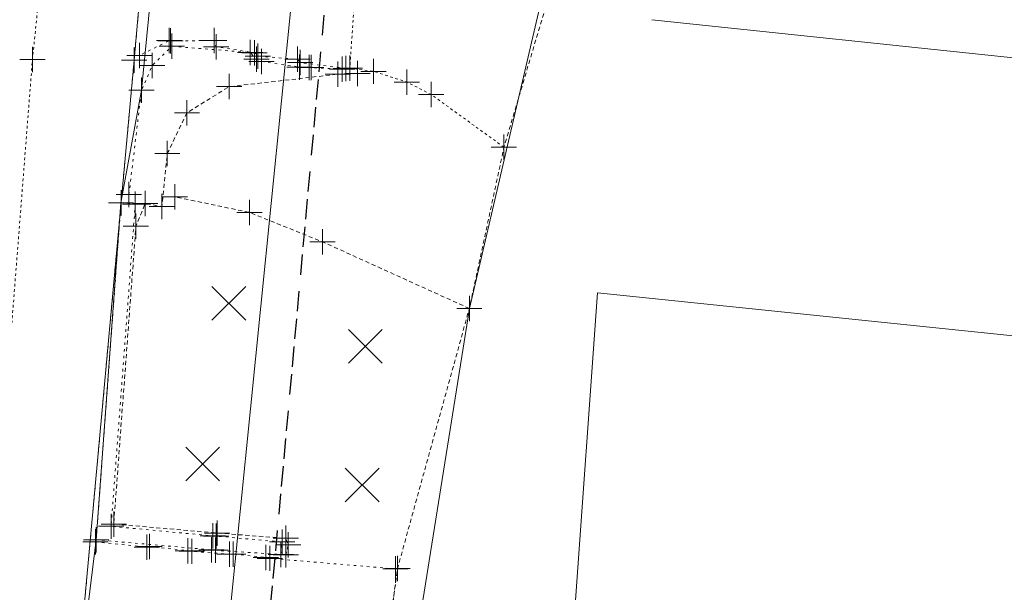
# Model space of a CAD drawing. Header units: feet. Extents: x 1620404 to 1693143, y 557267 to 607752.
# Tile 6 of 107: x 1620945 to 1620984, y 607090 to 607113. Entities that reach past the tile are written whole.
import ezdxf

# ---------------------------------------------------------------- set-up
doc = ezdxf.new("R2010")
doc.units = ezdxf.units.FT
doc.header["$MEASUREMENT"] = 0
for name, pattern in [('constlimit', [0]), ('DGN Style 1', [0.16325, 0.000271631, -0.162979]), ('DGN Style 2', [0.271631, 0.162979, -0.108652]), ('DGN Style 5', [0.190142, 0.081489, -0.108652]), ('esmtshex', [4.75, 0.8, -0.325, -0.325, 0.8, -0.3, 0.8, -0.3, 0.8, -0.3])]:
    doc.linetypes.add(name, pattern=pattern)
for name, color, linetype, lineweight in [('BD_X_Building', 241, 'Continuous', 0), ('DT_X_TIN_Hull', 5, 'Continuous', 0), ('PV_X_Steps', 120, 'DGN Style 1', 0), ('PV_X_Walk', 120, 'DGN Style 5', 0), ('RD_X_Wall', 120, 'DGN Style 1', 0), ('RW_P_Const_Limits', 120, 'constlimit', 0), ('RW_X_Esmt_SH', 6, 'esmtshex', 30), ('SV_X_Break_Lines', 4, 'DGN Style 2', 0), ('SV_X_Random_Point (Construction)', 7, 'Continuous', 0), ('XS_X_Ground_Line', 3, 'DGN Style 2', 13)]:
    doc.layers.add(name, color=color, linetype=linetype, lineweight=lineweight)
doc.layers.add('SV_X_Shot_Marker (Construction)', color=40, linetype='Continuous', lineweight=0, transparency=0.5)

# ---------------------------------------------------------------- blocks, each defined once
blk = doc.blocks.new('SVPT_490')
at = {"layer": 'SV_X_Shot_Marker (Construction)', "transparency": 33554495}
for p, q in [((0, 0.025), (0, -0.025)), ((-0.025, 0), (0.025, 0))]:
    blk.add_line(p, q, dxfattribs=at)
blk.add_point((0, 0), dxfattribs=at)
blk = doc.blocks.new('SVPT_491')
at = {"layer": 'SV_X_Shot_Marker (Construction)', "transparency": 33554495}
for p, q in [((0, 0.025), (0, -0.025)), ((-0.025, 0), (0.025, 0))]:
    blk.add_line(p, q, dxfattribs=at)
blk.add_point((0, 0), dxfattribs=at)
blk = doc.blocks.new('SVPT_759')
at = {"layer": 'SV_X_Shot_Marker (Construction)', "transparency": 33554495}
for p, q in [((0, 0.025), (0, -0.025)), ((-0.025, 0), (0.025, 0))]:
    blk.add_line(p, q, dxfattribs=at)
blk.add_point((0, 0), dxfattribs=at)
blk = doc.blocks.new('SVPT_760')
at = {"layer": 'SV_X_Shot_Marker (Construction)', "transparency": 33554495}
for p, q in [((0, 0.025), (0, -0.025)), ((-0.025, 0), (0.025, 0))]:
    blk.add_line(p, q, dxfattribs=at)
blk.add_point((0, 0), dxfattribs=at)
blk = doc.blocks.new('SVPT_761')
at = {"layer": 'SV_X_Shot_Marker (Construction)', "transparency": 33554495}
for p, q in [((0, 0.025), (0, -0.025)), ((-0.025, 0), (0.025, 0))]:
    blk.add_line(p, q, dxfattribs=at)
blk.add_point((0, 0), dxfattribs=at)
blk = doc.blocks.new('SVPT_762')
at = {"layer": 'SV_X_Shot_Marker (Construction)', "transparency": 33554495}
for p, q in [((0, 0.025), (0, -0.025)), ((-0.025, 0), (0.025, 0))]:
    blk.add_line(p, q, dxfattribs=at)
blk.add_point((0, 0), dxfattribs=at)
blk = doc.blocks.new('SVPT_763')
at = {"layer": 'SV_X_Shot_Marker (Construction)', "transparency": 33554495}
for p, q in [((0, 0.025), (0, -0.025)), ((-0.025, 0), (0.025, 0))]:
    blk.add_line(p, q, dxfattribs=at)
blk.add_point((0, 0), dxfattribs=at)
blk = doc.blocks.new('SVPT_764')
at = {"layer": 'SV_X_Shot_Marker (Construction)', "transparency": 33554495}
for p, q in [((0, 0.025), (0, -0.025)), ((-0.025, 0), (0.025, 0))]:
    blk.add_line(p, q, dxfattribs=at)
blk.add_point((0, 0), dxfattribs=at)
blk = doc.blocks.new('SVPT_765')
at = {"layer": 'SV_X_Shot_Marker (Construction)', "transparency": 33554495}
for p, q in [((0, 0.025), (0, -0.025)), ((-0.025, 0), (0.025, 0))]:
    blk.add_line(p, q, dxfattribs=at)
blk.add_point((0, 0), dxfattribs=at)
blk = doc.blocks.new('SVPT_766')
at = {"layer": 'SV_X_Shot_Marker (Construction)', "transparency": 33554495}
for p, q in [((0, 0.025), (0, -0.025)), ((-0.025, 0), (0.025, 0))]:
    blk.add_line(p, q, dxfattribs=at)
blk.add_point((0, 0), dxfattribs=at)
blk = doc.blocks.new('SVPT_767')
at = {"layer": 'SV_X_Shot_Marker (Construction)', "transparency": 33554495}
for p, q in [((0, 0.025), (0, -0.025)), ((-0.025, 0), (0.025, 0))]:
    blk.add_line(p, q, dxfattribs=at)
blk.add_point((0, 0), dxfattribs=at)
blk = doc.blocks.new('SVPT_768')
at = {"layer": 'SV_X_Shot_Marker (Construction)', "transparency": 33554495}
for p, q in [((0, 0.025), (0, -0.025)), ((-0.025, 0), (0.025, 0))]:
    blk.add_line(p, q, dxfattribs=at)
blk.add_point((0, 0), dxfattribs=at)
blk = doc.blocks.new('SVPT_769')
at = {"layer": 'SV_X_Shot_Marker (Construction)', "transparency": 33554495}
for p, q in [((0, 0.025), (0, -0.025)), ((-0.025, 0), (0.025, 0))]:
    blk.add_line(p, q, dxfattribs=at)
blk.add_point((0, 0), dxfattribs=at)
blk = doc.blocks.new('SVPT_770')
at = {"layer": 'SV_X_Shot_Marker (Construction)', "transparency": 33554495}
for p, q in [((0, 0.025), (0, -0.025)), ((-0.025, 0), (0.025, 0))]:
    blk.add_line(p, q, dxfattribs=at)
blk.add_point((0, 0), dxfattribs=at)
blk = doc.blocks.new('SVPT_771')
at = {"layer": 'SV_X_Shot_Marker (Construction)', "transparency": 33554495}
for p, q in [((0, 0.025), (0, -0.025)), ((-0.025, 0), (0.025, 0))]:
    blk.add_line(p, q, dxfattribs=at)
blk.add_point((0, 0), dxfattribs=at)
blk = doc.blocks.new('SVPT_772')
at = {"layer": 'SV_X_Shot_Marker (Construction)', "transparency": 33554495}
for p, q in [((0, 0.025), (0, -0.025)), ((-0.025, 0), (0.025, 0))]:
    blk.add_line(p, q, dxfattribs=at)
blk.add_point((0, 0), dxfattribs=at)
blk = doc.blocks.new('SVPT_773')
at = {"layer": 'SV_X_Shot_Marker (Construction)', "transparency": 33554495}
for p, q in [((0, 0.025), (0, -0.025)), ((-0.025, 0), (0.025, 0))]:
    blk.add_line(p, q, dxfattribs=at)
blk.add_point((0, 0), dxfattribs=at)
blk = doc.blocks.new('SVPT_797')
at = {"layer": 'SV_X_Shot_Marker (Construction)', "transparency": 33554495}
for p, q in [((0, 0.025), (0, -0.025)), ((-0.025, 0), (0.025, 0))]:
    blk.add_line(p, q, dxfattribs=at)
blk.add_point((0, 0), dxfattribs=at)
blk = doc.blocks.new('SVPT_798')
at = {"layer": 'SV_X_Shot_Marker (Construction)', "transparency": 33554495}
for p, q in [((0, 0.025), (0, -0.025)), ((-0.025, 0), (0.025, 0))]:
    blk.add_line(p, q, dxfattribs=at)
blk.add_point((0, 0), dxfattribs=at)
blk = doc.blocks.new('SVPT_799')
at = {"layer": 'SV_X_Shot_Marker (Construction)', "transparency": 33554495}
for p, q in [((0, 0.025), (0, -0.025)), ((-0.025, 0), (0.025, 0))]:
    blk.add_line(p, q, dxfattribs=at)
blk.add_point((0, 0), dxfattribs=at)
blk = doc.blocks.new('SVPT_800')
at = {"layer": 'SV_X_Shot_Marker (Construction)', "transparency": 33554495}
for p, q in [((0, 0.025), (0, -0.025)), ((-0.025, 0), (0.025, 0))]:
    blk.add_line(p, q, dxfattribs=at)
blk.add_point((0, 0), dxfattribs=at)
blk = doc.blocks.new('SVPT_801')
at = {"layer": 'SV_X_Shot_Marker (Construction)', "transparency": 33554495}
for p, q in [((0, 0.025), (0, -0.025)), ((-0.025, 0), (0.025, 0))]:
    blk.add_line(p, q, dxfattribs=at)
blk.add_point((0, 0), dxfattribs=at)
blk = doc.blocks.new('SVPT_802')
at = {"layer": 'SV_X_Shot_Marker (Construction)', "transparency": 33554495}
for p, q in [((0, 0.025), (0, -0.025)), ((-0.025, 0), (0.025, 0))]:
    blk.add_line(p, q, dxfattribs=at)
blk.add_point((0, 0), dxfattribs=at)
blk = doc.blocks.new('SVPT_803')
at = {"layer": 'SV_X_Shot_Marker (Construction)', "transparency": 33554495}
for p, q in [((0, 0.025), (0, -0.025)), ((-0.025, 0), (0.025, 0))]:
    blk.add_line(p, q, dxfattribs=at)
blk.add_point((0, 0), dxfattribs=at)
blk = doc.blocks.new('SVPT_804')
at = {"layer": 'SV_X_Shot_Marker (Construction)', "transparency": 33554495}
for p, q in [((0, 0.025), (0, -0.025)), ((-0.025, 0), (0.025, 0))]:
    blk.add_line(p, q, dxfattribs=at)
blk.add_point((0, 0), dxfattribs=at)
blk = doc.blocks.new('SVPT_805')
at = {"layer": 'SV_X_Shot_Marker (Construction)', "transparency": 33554495}
for p, q in [((0, 0.025), (0, -0.025)), ((-0.025, 0), (0.025, 0))]:
    blk.add_line(p, q, dxfattribs=at)
blk.add_point((0, 0), dxfattribs=at)
blk = doc.blocks.new('SVPT_806')
at = {"layer": 'SV_X_Shot_Marker (Construction)', "transparency": 33554495}
for p, q in [((0, 0.025), (0, -0.025)), ((-0.025, 0), (0.025, 0))]:
    blk.add_line(p, q, dxfattribs=at)
blk.add_point((0, 0), dxfattribs=at)
blk = doc.blocks.new('SVPT_807')
at = {"layer": 'SV_X_Shot_Marker (Construction)', "transparency": 33554495}
for p, q in [((0, 0.025), (0, -0.025)), ((-0.025, 0), (0.025, 0))]:
    blk.add_line(p, q, dxfattribs=at)
blk.add_point((0, 0), dxfattribs=at)
blk = doc.blocks.new('SVPT_808')
at = {"layer": 'SV_X_Shot_Marker (Construction)', "transparency": 33554495}
for p, q in [((0, 0.025), (0, -0.025)), ((-0.025, 0), (0.025, 0))]:
    blk.add_line(p, q, dxfattribs=at)
blk.add_point((0, 0), dxfattribs=at)
blk = doc.blocks.new('SVPT_809')
at = {"layer": 'SV_X_Shot_Marker (Construction)', "transparency": 33554495}
for p, q in [((0, 0.025), (0, -0.025)), ((-0.025, 0), (0.025, 0))]:
    blk.add_line(p, q, dxfattribs=at)
blk.add_point((0, 0), dxfattribs=at)
blk = doc.blocks.new('SVPT_810')
at = {"layer": 'SV_X_Shot_Marker (Construction)', "transparency": 33554495}
for p, q in [((0, 0.025), (0, -0.025)), ((-0.025, 0), (0.025, 0))]:
    blk.add_line(p, q, dxfattribs=at)
blk.add_point((0, 0), dxfattribs=at)
blk = doc.blocks.new('SVPT_811')
at = {"layer": 'SV_X_Shot_Marker (Construction)', "transparency": 33554495}
for p, q in [((0, 0.025), (0, -0.025)), ((-0.025, 0), (0.025, 0))]:
    blk.add_line(p, q, dxfattribs=at)
blk.add_point((0, 0), dxfattribs=at)
blk = doc.blocks.new('SVPT_812')
at = {"layer": 'SV_X_Shot_Marker (Construction)', "transparency": 33554495}
for p, q in [((0, 0.025), (0, -0.025)), ((-0.025, 0), (0.025, 0))]:
    blk.add_line(p, q, dxfattribs=at)
blk.add_point((0, 0), dxfattribs=at)
blk = doc.blocks.new('SVPT_813')
at = {"layer": 'SV_X_Shot_Marker (Construction)', "transparency": 33554495}
for p, q in [((0, 0.025), (0, -0.025)), ((-0.025, 0), (0.025, 0))]:
    blk.add_line(p, q, dxfattribs=at)
blk.add_point((0, 0), dxfattribs=at)
blk = doc.blocks.new('SVPT_814')
at = {"layer": 'SV_X_Shot_Marker (Construction)', "transparency": 33554495}
for p, q in [((0, 0.025), (0, -0.025)), ((-0.025, 0), (0.025, 0))]:
    blk.add_line(p, q, dxfattribs=at)
blk.add_point((0, 0), dxfattribs=at)
blk = doc.blocks.new('SVPT_815')
at = {"layer": 'SV_X_Shot_Marker (Construction)', "transparency": 33554495}
for p, q in [((0, 0.025), (0, -0.025)), ((-0.025, 0), (0.025, 0))]:
    blk.add_line(p, q, dxfattribs=at)
blk.add_point((0, 0), dxfattribs=at)
blk = doc.blocks.new('SVPT_816')
at = {"layer": 'SV_X_Shot_Marker (Construction)', "transparency": 33554495}
for p, q in [((0, 0.025), (0, -0.025)), ((-0.025, 0), (0.025, 0))]:
    blk.add_line(p, q, dxfattribs=at)
blk.add_point((0, 0), dxfattribs=at)
blk = doc.blocks.new('SVPT_817')
at = {"layer": 'SV_X_Shot_Marker (Construction)', "transparency": 33554495}
for p, q in [((0, 0.025), (0, -0.025)), ((-0.025, 0), (0.025, 0))]:
    blk.add_line(p, q, dxfattribs=at)
blk.add_point((0, 0), dxfattribs=at)
blk = doc.blocks.new('SVPT_818')
at = {"layer": 'SV_X_Shot_Marker (Construction)', "transparency": 33554495}
for p, q in [((0, 0.025), (0, -0.025)), ((-0.025, 0), (0.025, 0))]:
    blk.add_line(p, q, dxfattribs=at)
blk.add_point((0, 0), dxfattribs=at)
blk = doc.blocks.new('SVPT_819')
at = {"layer": 'SV_X_Shot_Marker (Construction)', "transparency": 33554495}
for p, q in [((0, 0.025), (0, -0.025)), ((-0.025, 0), (0.025, 0))]:
    blk.add_line(p, q, dxfattribs=at)
blk.add_point((0, 0), dxfattribs=at)
blk = doc.blocks.new('SVPT_820')
at = {"layer": 'SV_X_Shot_Marker (Construction)', "transparency": 33554495}
for p, q in [((0, 0.025), (0, -0.025)), ((-0.025, 0), (0.025, 0))]:
    blk.add_line(p, q, dxfattribs=at)
blk.add_point((0, 0), dxfattribs=at)
blk = doc.blocks.new('SVPT_821')
at = {"layer": 'SV_X_Shot_Marker (Construction)', "transparency": 33554495}
for p, q in [((0, 0.025), (0, -0.025)), ((-0.025, 0), (0.025, 0))]:
    blk.add_line(p, q, dxfattribs=at)
blk.add_point((0, 0), dxfattribs=at)
blk = doc.blocks.new('SVPT_822')
at = {"layer": 'SV_X_Shot_Marker (Construction)', "transparency": 33554495}
for p, q in [((0, 0.025), (0, -0.025)), ((-0.025, 0), (0.025, 0))]:
    blk.add_line(p, q, dxfattribs=at)
blk.add_point((0, 0), dxfattribs=at)
blk = doc.blocks.new('SVPT_823')
at = {"layer": 'SV_X_Shot_Marker (Construction)', "transparency": 33554495}
for p, q in [((0, 0.025), (0, -0.025)), ((-0.025, 0), (0.025, 0))]:
    blk.add_line(p, q, dxfattribs=at)
blk.add_point((0, 0), dxfattribs=at)
blk = doc.blocks.new('SVPT_824')
at = {"layer": 'SV_X_Shot_Marker (Construction)', "transparency": 33554495}
for p, q in [((0, 0.025), (0, -0.025)), ((-0.025, 0), (0.025, 0))]:
    blk.add_line(p, q, dxfattribs=at)
blk.add_point((0, 0), dxfattribs=at)
blk = doc.blocks.new('SVPT_825')
at = {"layer": 'SV_X_Shot_Marker (Construction)', "transparency": 33554495}
for p, q in [((0, 0.025), (0, -0.025)), ((-0.025, 0), (0.025, 0))]:
    blk.add_line(p, q, dxfattribs=at)
blk.add_point((0, 0), dxfattribs=at)
blk = doc.blocks.new('SVPT_826')
at = {"layer": 'SV_X_Shot_Marker (Construction)', "transparency": 33554495}
for p, q in [((0, 0.025), (0, -0.025)), ((-0.025, 0), (0.025, 0))]:
    blk.add_line(p, q, dxfattribs=at)
blk.add_point((0, 0), dxfattribs=at)
blk = doc.blocks.new('SVPT_827')
at = {"layer": 'SV_X_Shot_Marker (Construction)', "transparency": 33554495}
for p, q in [((0, 0.025), (0, -0.025)), ((-0.025, 0), (0.025, 0))]:
    blk.add_line(p, q, dxfattribs=at)
blk.add_point((0, 0), dxfattribs=at)
blk = doc.blocks.new('SVPT_828')
at = {"layer": 'SV_X_Shot_Marker (Construction)', "transparency": 33554495}
for p, q in [((0, 0.025), (0, -0.025)), ((-0.025, 0), (0.025, 0))]:
    blk.add_line(p, q, dxfattribs=at)
blk.add_point((0, 0), dxfattribs=at)
blk = doc.blocks.new('SVPT_829')
at = {"layer": 'SV_X_Shot_Marker (Construction)', "transparency": 33554495}
for p, q in [((0, 0.025), (0, -0.025)), ((-0.025, 0), (0.025, 0))]:
    blk.add_line(p, q, dxfattribs=at)
blk.add_point((0, 0), dxfattribs=at)
blk = doc.blocks.new('SVPT_830')
at = {"layer": 'SV_X_Shot_Marker (Construction)', "transparency": 33554495}
for p, q in [((0, 0.025), (0, -0.025)), ((-0.025, 0), (0.025, 0))]:
    blk.add_line(p, q, dxfattribs=at)
blk.add_point((0, 0), dxfattribs=at)
blk = doc.blocks.new('SVPT_831')
at = {"layer": 'SV_X_Shot_Marker (Construction)', "transparency": 33554495}
for p, q in [((0, 0.025), (0, -0.025)), ((-0.025, 0), (0.025, 0))]:
    blk.add_line(p, q, dxfattribs=at)
blk.add_point((0, 0), dxfattribs=at)
blk = doc.blocks.new('SVPT_832')
at = {"layer": 'SV_X_Shot_Marker (Construction)', "transparency": 33554495}
for p, q in [((0, 0.025), (0, -0.025)), ((-0.025, 0), (0.025, 0))]:
    blk.add_line(p, q, dxfattribs=at)
blk.add_point((0, 0), dxfattribs=at)
blk = doc.blocks.new('SVPT_833')
at = {"layer": 'SV_X_Shot_Marker (Construction)', "transparency": 33554495}
for p, q in [((0, 0.025), (0, -0.025)), ((-0.025, 0), (0.025, 0))]:
    blk.add_line(p, q, dxfattribs=at)
blk.add_point((0, 0), dxfattribs=at)
blk = doc.blocks.new('SVPT_834')
at = {"layer": 'SV_X_Shot_Marker (Construction)', "transparency": 33554495}
for p, q in [((0, 0.025), (0, -0.025)), ((-0.025, 0), (0.025, 0))]:
    blk.add_line(p, q, dxfattribs=at)
blk.add_point((0, 0), dxfattribs=at)
blk = doc.blocks.new('SVPT_835')
at = {"layer": 'SV_X_Shot_Marker (Construction)', "transparency": 33554495}
for p, q in [((0, 0.025), (0, -0.025)), ((-0.025, 0), (0.025, 0))]:
    blk.add_line(p, q, dxfattribs=at)
blk.add_point((0, 0), dxfattribs=at)
blk = doc.blocks.new('SVPT_836')
at = {"layer": 'SV_X_Shot_Marker (Construction)', "transparency": 33554495}
for p, q in [((0, 0.025), (0, -0.025)), ((-0.025, 0), (0.025, 0))]:
    blk.add_line(p, q, dxfattribs=at)
blk.add_point((0, 0), dxfattribs=at)
blk = doc.blocks.new('SVPT_837')
at = {"layer": 'SV_X_Shot_Marker (Construction)', "transparency": 33554495}
for p, q in [((0, 0.025), (0, -0.025)), ((-0.025, 0), (0.025, 0))]:
    blk.add_line(p, q, dxfattribs=at)
blk.add_point((0, 0), dxfattribs=at)
blk = doc.blocks.new('X_132')
at = {"layer": 'SV_X_Random_Point (Construction)', "color": 7, "linetype": 'Continuous', "lineweight": 0, "transparency": 33554559}
for p, q in [((-0.0333, -0.0334), (0.0333, 0.0334)), ((-0.0333, 0.0334), (0.0333, -0.0334))]:
    blk.add_line(p, q, dxfattribs=at)
blk = doc.blocks.new('X_133')
at = {"layer": 'SV_X_Random_Point (Construction)', "color": 7, "linetype": 'Continuous', "lineweight": 0, "transparency": 33554559}
for p, q in [((-0.0333, -0.0334), (0.0333, 0.0334)), ((-0.0333, 0.0334), (0.0333, -0.0334))]:
    blk.add_line(p, q, dxfattribs=at)
blk = doc.blocks.new('X_134')
at = {"layer": 'SV_X_Random_Point (Construction)', "color": 7, "linetype": 'Continuous', "lineweight": 0, "transparency": 33554559}
for p, q in [((-0.0333, -0.0334), (0.0333, 0.0334)), ((-0.0333, 0.0334), (0.0333, -0.0334))]:
    blk.add_line(p, q, dxfattribs=at)
blk = doc.blocks.new('X_135')
at = {"layer": 'SV_X_Random_Point (Construction)', "color": 7, "linetype": 'Continuous', "lineweight": 0, "transparency": 33554559}
for p, q in [((-0.0333, -0.0334), (0.0333, 0.0334)), ((-0.0333, 0.0334), (0.0333, -0.0334))]:
    blk.add_line(p, q, dxfattribs=at)
blk = doc.blocks.new('SVPT_838')
at = {"layer": 'SV_X_Shot_Marker (Construction)', "transparency": 33554495}
for p, q in [((0, 0.025), (0, -0.025)), ((-0.025, 0), (0.025, 0))]:
    blk.add_line(p, q, dxfattribs=at)
blk.add_point((0, 0), dxfattribs=at)
blk = doc.blocks.new('SVPT_839')
at = {"layer": 'SV_X_Shot_Marker (Construction)', "transparency": 33554495}
for p, q in [((0, 0.025), (0, -0.025)), ((-0.025, 0), (0.025, 0))]:
    blk.add_line(p, q, dxfattribs=at)
blk.add_point((0, 0), dxfattribs=at)
blk = doc.blocks.new('SVPT_840')
at = {"layer": 'SV_X_Shot_Marker (Construction)', "transparency": 33554495}
for p, q in [((0, 0.025), (0, -0.025)), ((-0.025, 0), (0.025, 0))]:
    blk.add_line(p, q, dxfattribs=at)
blk.add_point((0, 0), dxfattribs=at)
blk = doc.blocks.new('SVPT_841')
at = {"layer": 'SV_X_Shot_Marker (Construction)', "transparency": 33554495}
for p, q in [((0, 0.025), (0, -0.025)), ((-0.025, 0), (0.025, 0))]:
    blk.add_line(p, q, dxfattribs=at)
blk.add_point((0, 0), dxfattribs=at)
blk = doc.blocks.new('SVPT_842')
at = {"layer": 'SV_X_Shot_Marker (Construction)', "transparency": 33554495}
for p, q in [((0, 0.025), (0, -0.025)), ((-0.025, 0), (0.025, 0))]:
    blk.add_line(p, q, dxfattribs=at)
blk.add_point((0, 0), dxfattribs=at)
blk = doc.blocks.new('SVPT_843')
at = {"layer": 'SV_X_Shot_Marker (Construction)', "transparency": 33554495}
for p, q in [((0, 0.025), (0, -0.025)), ((-0.025, 0), (0.025, 0))]:
    blk.add_line(p, q, dxfattribs=at)
blk.add_point((0, 0), dxfattribs=at)
blk = doc.blocks.new('SVPT_844')
at = {"layer": 'SV_X_Shot_Marker (Construction)', "transparency": 33554495}
for p, q in [((0, 0.025), (0, -0.025)), ((-0.025, 0), (0.025, 0))]:
    blk.add_line(p, q, dxfattribs=at)
blk.add_point((0, 0), dxfattribs=at)
blk = doc.blocks.new('SVPT_845')
at = {"layer": 'SV_X_Shot_Marker (Construction)', "transparency": 33554495}
for p, q in [((0, 0.025), (0, -0.025)), ((-0.025, 0), (0.025, 0))]:
    blk.add_line(p, q, dxfattribs=at)
blk.add_point((0, 0), dxfattribs=at)
blk = doc.blocks.new('*U1168')
at = {"layer": 'DT_X_TIN_Hull', "flags": 128}
blk.add_lwpolyline([(-71.037, -263.5), (-65.097, -263.682), (-5.434, -253.645), (-6.055, -259.973), (-6.866, -264.426), (-7.843, -277.739), (-8.225, -280.83), (-9.489, -294.124), (-9.881, -299.477), (1.805, -300.532), (1.892, -299.999), (6.898, -268.595), (17.397, -223.552), (17.933, -221.843), (17.96, -221.392), (24.741, -174.132), (64.093, -144.07)], dxfattribs=at)
blk = doc.blocks.new('*U1169')
at = {"layer": 'DT_X_TIN_Hull', "flags": 128}
blk.add_lwpolyline([(-283.737, -75.71), (-282.331, -81.304), (-217.692, -104.057), (-142.344, -167.873), (-146.673, -213.688), (-135.193, -297.918), (-84.507, -298.273), (-83.442, -286.622), (-81.164, -261.728), (-81.03, -260.234), (-78.795, -235.339), (-78.511, -232.834), (-75.693, -207.993), (-75.687, -207.931), (-73.185, -183.056), (-73.053, -181.832), (-70.369, -156.977), (-68.84, -139.29), (0.027, -71.147), (23.686, -66.343), (283.737, 24.861)], dxfattribs=at)

msp = doc.modelspace()

# ---------------------------------------------------------------- linework, layer by layer
at = {"layer": 'BD_X_Building'}
for p, q in [((1620969.711, 607112.959), (1620991.575, 607110.66)), ((1620967.568, 607102.169), (1620965.86, 607078.39)), ((1621007.136, 607098.059), (1620967.568, 607102.169))]:
    msp.add_line(p, q, dxfattribs=at)
at = {"layer": 'PV_X_Steps', "flags": 128}
for points in [[(1620957.63, 607111.033), (1620955.821, 607111.264), (1620955.711, 607111.394), (1620954.146, 607111.52), (1620954.014, 607111.652), (1620952.498, 607111.886), (1620952.423, 607112.136), (1620950.699, 607112.122), (1620950.641, 607112.131), (1620949.469, 607111.547)], [(1620947.728, 607092.324), (1620949.757, 607092.121), (1620949.867, 607092.136), (1620951.386, 607091.975), (1620951.536, 607091.951), (1620953.03, 607091.834), (1620953.173, 607091.838), (1620954.46, 607091.712), (1620954.627, 607091.674), (1620959.586, 607091.258), (1620959.666, 607091.269), (1620959.258, 607088.255), (1620959.163, 607088.28), (1620954.192, 607088.695), (1620954.135, 607088.757), (1620952.755, 607088.901), (1620952.655, 607088.877), (1620951.162, 607088.968), (1620951.036, 607088.977), (1620949.51, 607089.157), (1620949.388, 607089.174), (1620947.472, 607089.405)]]:
    msp.add_lwpolyline(points, dxfattribs=at)
at = {"layer": 'PV_X_Walk', "flags": 128}
for points in [[(1620969.062, 607336.562), (1620968.589, 607330.375), (1620966.698, 607304.551), (1620964.9, 607278.766), (1620963.538, 607258.602), (1620961.586, 607233.799), (1620960.057, 607216.112), (1620957.241, 607190.033), (1620954.733, 607165.096), (1620951.631, 607137.75), (1620949.262, 607111.361), (1620945.919, 607074.816)], [(1620963.621, 607334.668), (1620963.357, 607330.847), (1620960.666, 607305.223), (1620957.998, 607278.121), (1620961.074, 607279.267), (1620959.483, 607258.829), (1620957.594, 607234.128), (1620956.425, 607216.427), (1620953.436, 607190.531), (1620951.026, 607165.749), (1620947.921, 607137.356), (1620945.243, 607111.387), (1620942.421, 607075.264)], [(1620963.872, 607107.921), (1620960.992, 607110.007), (1620960.03, 607110.496), (1620958.723, 607110.918), (1620957.782, 607111.041), (1620958.035, 607114.728), (1620965.588, 607113.691)]]:
    msp.add_lwpolyline(points, dxfattribs=at)
at = {"layer": 'RD_X_Wall', "flags": 128}
msp.add_lwpolyline([(1620949.055, 607106.049), (1620949.552, 607110.172), (1620949.977, 607111.153), (1620950.755, 607111.908), (1620953.845, 607111.664), (1620954.091, 607111.4), (1620954.296, 607111.303), (1620955.798, 607111.087), (1620956.172, 607111.065), (1620956.261, 607111.066), (1620957.482, 607110.999)], dxfattribs=at)
msp.add_lwpolyline([(1620955.056, 607091.828), (1620955.104, 607092.32), (1620952.502, 607092.553), (1620952.371, 607092.561), (1620948.35, 607092.939), (1620949.305, 607105.673), (1620948.742, 607105.719), (1620947.764, 607092.406), (1620952.312, 607092.011), (1620952.474, 607091.991)], close=True, dxfattribs=at)
at = {"layer": 'RW_P_Const_Limits'}
msp.add_line((1620959.107, 607149.918), (1620950.999, 607069.06), dxfattribs=at)
at = {"layer": 'RW_X_Esmt_SH'}
msp.add_line((1620953.137, 607073.054), (1620975.013, 607314.152), dxfattribs=at)
at = {"layer": 'SV_X_Break_Lines', "flags": 128}
for points in [[(1620958.083, 607110.827), (1620957.315, 607110.806), (1620953.012, 607110.313), (1620951.349, 607109.282), (1620950.572, 607107.669), (1620950.36, 607105.576), (1620949.698, 607105.693), (1620949.331, 607104.803), (1620948.454, 607093.03), (1620952.544, 607092.672), (1620955.252, 607092.469), (1620955.346, 607092.21), (1620955.253, 607091.816)], [(1620962.505, 607101.55), (1620956.7, 607104.181), (1620953.817, 607105.344), (1620950.866, 607105.961)]]:
    msp.add_lwpolyline(points, dxfattribs=at)
at = {"layer": 'XS_X_Ground_Line', "flags": 128}
msp.add_lwpolyline([(1620746.689, 607297.379), (1620748.095, 607291.785), (1620779.569, 607288.79), (1620808.741, 607301.635), (1620814.86, 607301.894), (1620812.283, 607290.973), (1620815.494, 607284.813), (1620812.734, 607269.032), (1620817.164, 607272.316), (1620822.663, 607273.472), (1620823.777, 607275.409), (1620833.831, 607276.857), (1620842.089, 607280.051), (1620850.734, 607285.069), (1620880.059, 607282.731), (1620881.962, 607280.443), (1620895.902, 607261.523), (1620889.382, 607213.696), (1620888.082, 607205.216), (1620883.753, 607159.401), (1620887.996, 607141.373), (1620888.315, 607125.213), (1620884.571, 607106.645), (1620890.511, 607106.463), (1620889.465, 607094.585), (1620889.25, 607093.707), (1620888.672, 607092.772), (1620887.978, 607092.076), (1620887.071, 607092.006), (1620886.16, 607091.971), (1620885.568, 607088.082), (1620886.654, 607087.902), (1620887.651, 607087.221), (1620888.442, 607085.707), (1620888.506, 607084.888), (1620886.778, 607070.576), (1620890.524, 607069.916), (1620895.233, 607075.171), (1620900.283, 607078.624), (1620900.793, 607078.524), (1620919.758, 607082.46), (1620942.421, 607075.264), (1620945.919, 607074.816), (1620945.726, 607070.668), (1620957.413, 607069.613), (1620957.499, 607070.146), (1620957.496, 607071.987), (1620957.906, 607076.408), (1620958.376, 607081.776), (1620959.258, 607088.255), (1620959.666, 607091.269), (1620962.505, 607101.55), (1620963.872, 607107.921), (1620965.588, 607113.691), (1620965.547, 607113.815), (1620964.075, 607114.367), (1620964.051, 607115.384), (1620972.6, 607145.578), (1620973.005, 607146.593), (1620973.54, 607148.302), (1620973.567, 607148.753), (1620974.702, 607164.594), (1620976.192, 607165.798), (1620973.782, 607173.685), (1620974.035, 607176.388), (1620980.349, 607196.013), (1620984.729, 607210.858), (1620984.874, 607218.044), (1620986.574, 607226.322), (1620992.94, 607228.959), (1621010.774, 607227.179), (1621013.458, 607226.052), (1621020.637, 607226.073), (1621020.734, 607226.201), (1621032.239, 607297.081), (1621054.112, 607306.746), (1621054.931, 607316.441), (1621057.013, 607344.711), (1621054.387, 607377.319), (1621050.594, 607393.13), (1621052.339, 607410.523), (1621046.191, 607417.464), (1621042.617, 607421.609), (1621037.835, 607424.331), (1621033.292, 607433.17), (1620979.512, 607425.149), (1620983.192, 607452.594), (1620985.231, 607472.251), (1620986.351, 607484.731), (1620986.748, 607489.362), (1620988.881, 607514.27), (1620990.903, 607531.605), (1620991.127, 607533.857), (1620993.597, 607558.734), (1620994.28, 607565.511), (1620996.788, 607590.385), (1620998.437, 607605.104), (1621000.336, 607626.565), (1621002.111, 607645.831), (1621002.892, 607654.576), (1620999.135, 607655.949), (1620995.811, 607656.471), (1620995.386, 607656.598), (1620977.877, 607662.074), (1620971.699, 607662.307), (1620960.511, 607670.555), (1620960.109, 607670.677), (1620938.469, 607671.362), (1620937.805, 607643.561), (1620937.135, 607610.92), (1620935.315, 607584.427), (1620928.858, 607551.193), (1620925.198, 607530.235), (1620918.419, 607505.271), (1620916.534, 607497.176), (1620919.823, 607452.032), (1620882.973, 607448.406), (1620871.8, 607449.095), (1620881.045, 607424.843), (1620891.589, 607408.347), (1620892.984, 607397.589), (1620883.102, 607388.071), (1620867.478, 607374.653), (1620865.854, 607373.61), (1620863.634, 607372.487), (1620861.853, 607372.163), (1620859.624, 607372.405), (1620854.922, 607372.936), (1620854.264, 607368.249), (1620850.861, 607368.325), (1620850.305, 607366.436), (1620849.817, 607366.113), (1620847.776, 607364.944), (1620844.436, 607364.027), (1620838.698, 607363.398), (1620830.833, 607363.592), (1620824.924, 607352.991), (1620817.773, 607341.051), (1620800.298, 607333.725), (1620787.71, 607330.391), (1620776.274, 607328.723), (1620765.797, 607328.274), (1620766.505, 607314.621), (1620746.689, 607297.379)], dxfattribs=at)

# ---------------------------------------------------------------- block references
at = {"layer": 'DT_X_TIN_Hull'}
for name, p in [('*U1169', (1621030.426, 607373.089)), ('*U1168', (1620955.607, 607370.145))]:
    msp.add_blockref(name, p, dxfattribs=at)
at = {"layer": 'SV_X_Random_Point (Construction)', "color": 7, "linetype": 'Continuous', "lineweight": 0, "transparency": 33554559, "xscale": 20, "yscale": 20, "zscale": 20}
for name, p in [('X_135', (1620953.003, 607101.751)), ('X_134', (1620958.391, 607100.052)), ('X_132', (1620951.974, 607095.401)), ('X_133', (1620958.27, 607094.57))]:
    msp.add_blockref(name, p, dxfattribs=at)
at = {"layer": 'SV_X_Shot_Marker (Construction)', "transparency": 33554495, "xscale": 20, "yscale": 20, "zscale": 20}
for name, p in [('SVPT_772', (1620950.641, 607112.131)), ('SVPT_771', (1620950.699, 607112.122)), ('SVPT_770', (1620952.423, 607112.136)), ('SVPT_826', (1620950.755, 607111.908)), ('SVPT_769', (1620952.498, 607111.886)), ('SVPT_491', (1620945.243, 607111.387)), ('SVPT_490', (1620949.262, 607111.361)), ('SVPT_773', (1620949.469, 607111.547)), ('SVPT_827', (1620953.845, 607111.664)), ('SVPT_768', (1620954.014, 607111.652)), ('SVPT_828', (1620954.091, 607111.4)), ('SVPT_767', (1620954.146, 607111.52)), ('SVPT_829', (1620954.296, 607111.303)), ('SVPT_766', (1620955.711, 607111.394)), ('SVPT_825', (1620949.977, 607111.153)), ('SVPT_830', (1620955.798, 607111.087)), ('SVPT_765', (1620955.821, 607111.264)), ('SVPT_831', (1620956.172, 607111.065)), ('SVPT_832', (1620956.261, 607111.066)), ('SVPT_833', (1620957.482, 607110.999)), ('SVPT_764', (1620957.63, 607111.033)), ('SVPT_759', (1620957.782, 607111.041)), ('SVPT_760', (1620958.723, 607110.918)), ('SVPT_802', (1620957.315, 607110.806)), ('SVPT_801', (1620958.083, 607110.827)), ('SVPT_824', (1620949.552, 607110.172)), ('SVPT_803', (1620953.012, 607110.313)), ('SVPT_761', (1620960.03, 607110.496)), ('SVPT_763', (1620960.992, 607110.007)), ('SVPT_804', (1620951.349, 607109.282)), ('SVPT_762', (1620963.872, 607107.921)), ('SVPT_805', (1620950.572, 607107.669)), ('SVPT_823', (1620949.055, 607106.049)), ('SVPT_800', (1620950.866, 607105.961)), ('SVPT_819', (1620948.742, 607105.719)), ('SVPT_818', (1620949.305, 607105.673)), ('SVPT_807', (1620949.698, 607105.693)), ('SVPT_806', (1620950.36, 607105.576)), ('SVPT_799', (1620953.817, 607105.344)), ('SVPT_808', (1620949.331, 607104.803)), ('SVPT_798', (1620956.7, 607104.181)), ('SVPT_797', (1620962.505, 607101.55)), ('SVPT_809', (1620948.454, 607093.03)), ('SVPT_817', (1620948.35, 607092.939)), ('SVPT_810', (1620952.544, 607092.672)), ('SVPT_834', (1620947.728, 607092.324)), ('SVPT_820', (1620947.764, 607092.406)), ('SVPT_816', (1620952.371, 607092.561)), ('SVPT_815', (1620952.502, 607092.553)), ('SVPT_814', (1620955.104, 607092.32)), ('SVPT_843', (1620955.252, 607092.469)), ('SVPT_835', (1620949.757, 607092.121)), ('SVPT_836', (1620949.867, 607092.136)), ('SVPT_837', (1620951.386, 607091.975)), ('SVPT_838', (1620951.536, 607091.951)), ('SVPT_821', (1620952.312, 607092.011)), ('SVPT_822', (1620952.474, 607091.991)), ('SVPT_839', (1620953.03, 607091.834)), ('SVPT_840', (1620953.173, 607091.838)), ('SVPT_813', (1620955.056, 607091.828)), ('SVPT_811', (1620955.346, 607092.21)), ('SVPT_841', (1620954.46, 607091.712)), ('SVPT_842', (1620954.627, 607091.674)), ('SVPT_812', (1620955.253, 607091.816)), ('SVPT_844', (1620959.586, 607091.258)), ('SVPT_845', (1620959.666, 607091.269))]:
    msp.add_blockref(name, p, dxfattribs=at)

doc.saveas('drawing.dxf')
